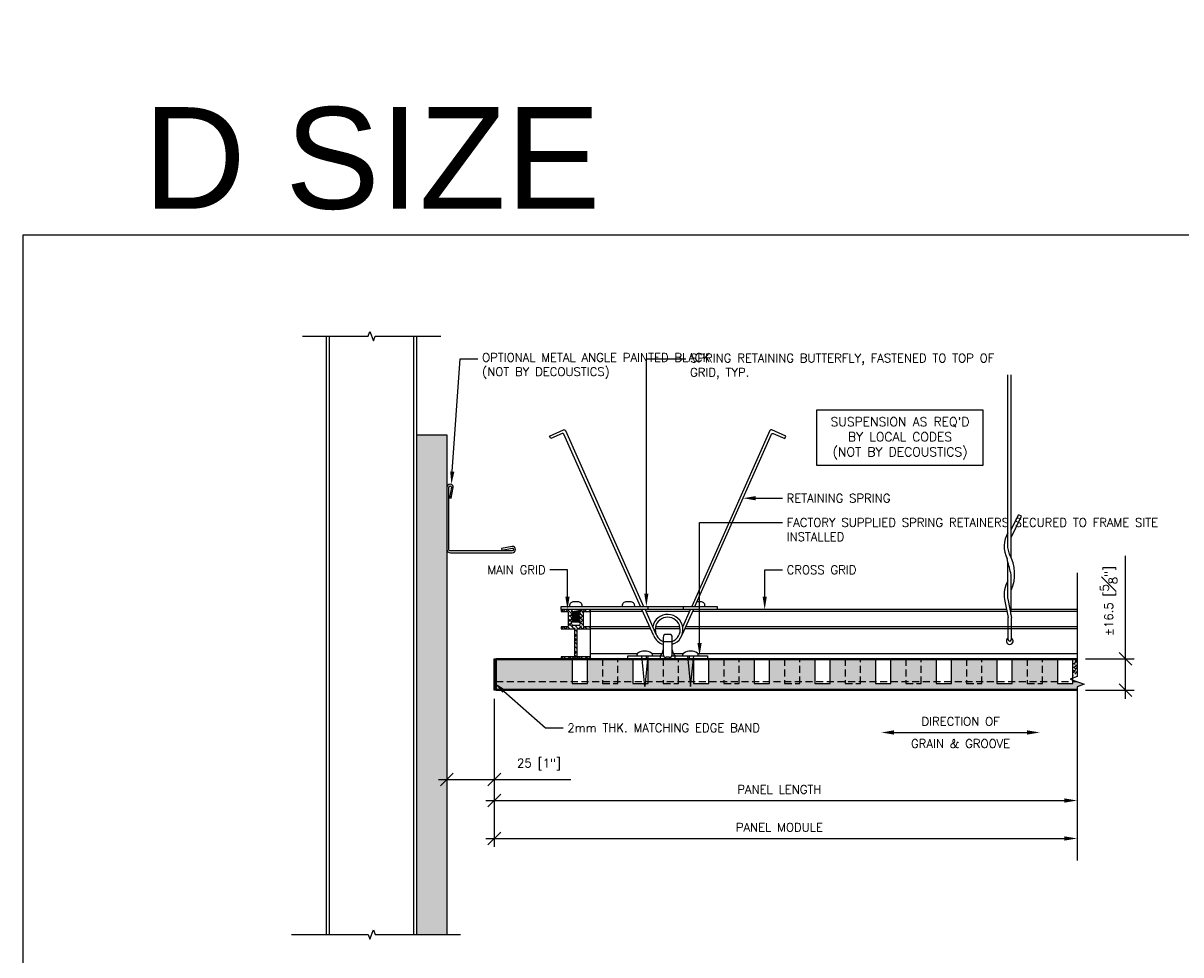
# Model space of a CAD drawing. Header units: millimetres. Extents: x 0 to 4899, y -1170 to 2118.
# Tile 8 of 18: x 279 to 890, y 790 to 1282. Entities that reach past the tile are written whole.
import ezdxf
from ezdxf import colors
from ezdxf.entities.mleader import LeaderData, LeaderLine
from ezdxf.math import Vec2, Vec3

# ---------------------------------------------------------------- set-up
doc = ezdxf.new("R2010")
doc.units = ezdxf.units.MM
doc.header["$LTSCALE"] = 15
doc.header["$MEASUREMENT"] = 0
doc.linetypes.add('HIDDEN', pattern=[0.375, 0.25, -0.125])
for name, color, linetype in [('1-ARCH', 1, 'Continuous'), ('1-DIM', 4, 'Continuous'), ('1-MOUNT', 155, 'Continuous'), ('1-PANEL', 6, 'Continuous'), ('1-TEXT', 2, 'Continuous')]:
    doc.layers.add(name, color=color, linetype=linetype)
doc.layers.add('1-VIEWPORT', color=3, linetype='Continuous', plot=False)
doc.styles.add('GEN NOTES', font='ARIALUNI.TTF')
doc.styles.add('ROMANS', font='romans.shx')
doc.styles.add('TEXT', font='romans.shx')
doc.dimstyles.new('ALT DIM 1-2', dxfattribs={"dimscale": 2.25, "dimtxt": 2, "dimasz": 3, "dimexe": 2, "dimexo": 2, "dimgap": 2, "dimtad": 1, "dimdec": 0, "dimzin": 3, "dimdsep": 46, "dimtxsty": 'TEXT', "dimblk": 'OBLIQUE', "dimcen": 2, "dimdle": 2, "dimclrd": 256, "dimclre": 4, "dimclrt": 2, "dimazin": 0, "dimtfac": 1, "dimtdec": 0, "dimtmove": 0, "dimatfit": 3, "dimfxl": 0, "dimfrac": 2, "dimtolj": 1, "dimtzin": 0, "dimlwd": -1, "dimlwe": -1, "dimarcsym": 0})
doc.dimstyles.new('WDIM 1-2', dxfattribs={"dimscale": 2.25, "dimtxt": 2, "dimasz": 3, "dimexe": 2, "dimexo": 2, "dimgap": 1.6, "dimtad": 1, "dimdec": 1, "dimzin": 3, "dimdsep": 46, "dimtxsty": 'TEXT', "dimblk": 'OBLIQUE', "dimcen": 2, "dimdle": 2, "dimclrd": 256, "dimclre": 4, "dimclrt": 2, "dimazin": 0, "dimtfac": 1, "dimtdec": 1, "dimtmove": 0, "dimatfit": 3, "dimfxl": 0, "dimfrac": 2, "dimtolj": 1, "dimtzin": 0, "dimlwd": -1, "dimlwe": -1, "dimarcsym": 0})
pattern_1 = [(37.5, (-2027.4216, 1500.0921), (-0.0629934, 1.9268238), [0, -1.52, 0, -1.7, 0, -1.625]), (7.5, (-2027.4216, 1500.0921), (1.7697767, 2.822146), [0, -0.82, 0, -1.37, 0, -0.525]), (327.5, (-2028.6516, 1500.0921), (3.1141419, 0.0056591), [0, -0.5, 0, -1.8, 0, -2.35]), (317.5, (-2028.6516, 1500.0921), (3.0061266, 0.8776756), [0, -0.25, 0, -1.18, 0, -1.35])]

# ---------------------------------------------------------------- blocks, each defined once
blk = doc.blocks.new('_OBLIQUE')
at = {"color": 0, "linetype": 'ByBlock'}
blk.add_line((-0.5, -0.5), (0.5, 0.5), dxfattribs=at)
blk = doc.blocks.new('*D219')
at = {"layer": '1-DIM', "color": 4, "transparency": 16777216}
blk.add_line((527.93, 925.42), (527.93, 867.22), dxfattribs=at)
at = {"layer": '1-DIM', "transparency": 16777216}
blk.add_line((523.43, 871.72), (828.6, 871.72), dxfattribs=at)
blk.add_solid([(828.6, 872.85), (828.6, 870.6), (835.35, 871.72)], dxfattribs=at)
at = {"layer": 'DEFPOINTS', "color": 0, "transparency": 16777216}
for p in [(527.93, 929.92), (835.35, 871.72), (835.35, 871.72)]:
    blk.add_point(p, dxfattribs=at)
at = {"layer": '1-DIM', "transparency": 16777216, "xscale": 6.75, "yscale": 6.75, "zscale": 6.75, "rotation": 180}
blk.add_blockref('_OBLIQUE', (527.93, 871.72), dxfattribs=at)
at = {"layer": '1-DIM', "color": 2, "transparency": 16777216, "insert": (678.27, 877.57), "char_height": 4.5, "attachment_point": 5, "style": 'TEXT', "bg_fill": 3, "box_fill_scale": 1.25, "bg_fill_color": 256, "bg_fill_true_color": 13158600, "bg_fill_transparency": 0}
blk.add_mtext('\\A1;PANEL LENGTH', dxfattribs=at)
blk = doc.blocks.new('*D220')
at = {"layer": '1-DIM', "color": 4, "transparency": 16777216}
blk.add_line((527.93, 925.42), (527.93, 847.22), dxfattribs=at)
at = {"layer": '1-DIM', "transparency": 16777216}
blk.add_line((523.43, 851.72), (828.6, 851.72), dxfattribs=at)
blk.add_solid([(828.6, 852.85), (828.6, 850.6), (835.35, 851.72)], dxfattribs=at)
at = {"layer": 'DEFPOINTS', "color": 0, "transparency": 16777216}
for p in [(527.93, 929.92), (835.35, 851.72), (835.35, 851.72)]:
    blk.add_point(p, dxfattribs=at)
at = {"layer": '1-DIM', "transparency": 16777216, "xscale": 6.75, "yscale": 6.75, "zscale": 6.75, "rotation": 180}
blk.add_blockref('_OBLIQUE', (527.93, 851.72), dxfattribs=at)
at = {"layer": '1-DIM', "color": 2, "transparency": 16777216, "insert": (678.27, 857.57), "char_height": 4.5, "attachment_point": 5, "style": 'TEXT', "bg_fill": 3, "box_fill_scale": 1.25, "bg_fill_color": 256, "bg_fill_true_color": 13158600, "bg_fill_transparency": 0}
blk.add_mtext('\\A1;PANEL MODULE', dxfattribs=at)
blk = doc.blocks.new('*D260')
at = {"layer": '1-DIM', "transparency": 16777216}
for p, q in [((860.9, 946.42), (860.9, 1000.66)), ((860.9, 925.42), (860.9, 946.42))]:
    blk.add_line(p, q, dxfattribs=at)
at = {"layer": '1-DIM', "color": 4, "transparency": 16777216}
for p, q in [((839.85, 946.42), (865.4, 946.42)), ((839.85, 929.92), (865.4, 929.92))]:
    blk.add_line(p, q, dxfattribs=at)
at = {"layer": 'DEFPOINTS', "color": 0, "transparency": 16777216}
for p in [(835.35, 946.42), (860.9, 946.42), (835.35, 929.92)]:
    blk.add_point(p, dxfattribs=at)
at = {"layer": '1-DIM', "transparency": 16777216, "xscale": 6.75, "yscale": 6.75, "zscale": 6.75}
for p, rotation in [((860.9, 946.42), 90), ((860.9, 929.92), 270)]:
    blk.add_blockref('_OBLIQUE', p, dxfattribs=dict(at, rotation=rotation))
at = {"layer": '1-DIM', "color": 2, "transparency": 16777216, "insert": (852.05, 976.92), "char_height": 4.5, "attachment_point": 5, "rotation": 90, "style": 'TEXT', "bg_fill": 3, "box_fill_scale": 1.25, "bg_fill_color": 256, "bg_fill_true_color": 13158600, "bg_fill_transparency": 0}
blk.add_mtext('\\A1;%%p16.5 [{\\H1.000000x;\\S5#8;}"]', dxfattribs=at)
blk = doc.blocks.new('*X91')
at = {"color": 0}
for p, q in [((753.81, 466.54), (754.7, 467.44)), ((754.62, 467.35), (754.53, 467.44)), ((755.89, 466.42), (756.91, 467.44)), ((757.93, 466.25), (756.74, 467.44)), ((757.44, 465.76), (758.73, 467.05)), ((757.44, 463.55), (759.55, 465.66)), ((759.03, 462.93), (757.44, 464.53)), ((757.44, 461.34), (759.61, 463.51)), ((759.84, 464.34), (759.64, 464.54)), ((763.04, 464.73), (765.75, 467.44)), ((763.06, 462.54), (765.44, 464.92)), ((765.44, 460.95), (763.36, 463.03)), ((764.56, 464.04), (763.41, 465.19)), ((765.44, 465.37), (765.11, 465.7)), ((766.59, 466.42), (765.57, 467.44)), ((766.94, 466.42), (767.96, 467.44)), ((768.8, 466.42), (767.78, 467.44)), ((753.81, 457.7), (754.56, 458.46)), ((755.75, 457.44), (756.77, 458.46)), ((757.9, 457.44), (756.88, 458.46)), ((759.27, 460.49), (757.44, 462.32)), ((757.44, 459.13), (759.66, 461.35)), ((757.96, 457.44), (759.79, 459.27)), ((760.11, 457.44), (758.48, 459.07)), ((760.17, 457.44), (761.87, 459.14)), ((760.81, 455.87), (762.08, 457.14)), ((761.24, 456.3), (760.81, 456.74)), ((762.32, 457.44), (761.8, 457.96)), ((762.38, 457.44), (765.44, 460.5)), ((763.45, 458.51), (762.81, 459.16)), ((763.61, 460.88), (765.44, 462.71)), ((766.74, 457.44), (764.01, 460.17)), ((764.59, 457.44), (765.68, 458.53)), ((766.8, 457.44), (767.82, 458.46)), ((768.95, 457.44), (767.93, 458.46)), ((769.01, 457.44), (769.08, 457.51)), ((760.81, 453.66), (762.08, 454.93)), ((762.08, 453.26), (760.81, 454.53)), ((760.81, 451.45), (762.08, 452.72)), ((762.08, 451.05), (760.81, 452.32)), ((760.81, 449.24), (762.08, 450.51)), ((760.81, 447.03), (762.08, 448.3)), ((761.24, 447.47), (760.81, 447.9)), ((760.81, 444.82), (762.08, 446.09)), ((762.08, 444.43), (760.81, 445.7)), ((762.08, 448.84), (761.8, 449.12)), ((753.81, 442.24), (754.43, 442.86)), ((755.82, 441.84), (755.17, 442.49)), ((755.62, 441.84), (756.64, 442.86)), ((757.83, 441.84), (758.85, 442.86)), ((760.14, 441.94), (759.22, 442.86)), ((760.04, 441.84), (762.08, 443.88)), ((762.45, 441.84), (760.81, 443.49)), ((762.25, 441.84), (763.27, 442.86)), ((764.66, 441.84), (764.01, 442.49)), ((764.46, 441.84), (765.48, 442.86)), ((766.67, 441.84), (767.69, 442.86)), ((768.98, 441.94), (768.06, 442.86)), ((768.88, 441.84), (769.08, 442.04))]:
    blk.add_line(p, q, dxfattribs=at)
blk = doc.blocks.new('S-5876')
at = {"layer": '1-MOUNT'}
blk.add_lwpolyline([(-0.177, 0.968), (-0.301, 0.968), (-0.301, 1.008), (-0.158, 1.008), (-0.12, 1.008), (-0.073, 0.953), (-0.086, 0.946), (-0.063, 0.93), (-0.063, 0.919), (-0.086, 0.904), (-0.063, 0.888), (-0.063, 0.878), (-0.086, 0.862), (-0.063, 0.847), (-0.063, 0.836), (-0.086, 0.821), (-0.063, 0.805), (-0.063, 0.794), (-0.086, 0.779), (-0.063, 0.763), (-0.063, 0.753), (-0.086, 0.737), (-0.086, 0.721, 0.414214), (-0.046, 0.681), (0.046, 0.681, 0.414214), (0.086, 0.721), (0.086, 0.758), (0.063, 0.774), (0.063, 0.784), (0.086, 0.8), (0.063, 0.815), (0.063, 0.826), (0.086, 0.841), (0.063, 0.857), (0.063, 0.867), (0.086, 0.883), (0.063, 0.899), (0.063, 0.909), (0.086, 0.925), (0.063, 0.94), (0.063, 0.951), (0.086, 0.966), (0.07, 0.975), (0.099, 1.008), (0.157, 1.008), (0.301, 1.008), (0.301, 0.968), (0.177, 0.968, 0.414214), (0.157, 0.948), (0.157, 0.674, 0.414214), (0.177, 0.654), (0.301, 0.654), (0.301, 0.614), (0.025, 0.614), (0.025, 0.04), (0.301, 0.04), (0.301, 0), (-0.301, 0), (-0.301, 0.04), (-0.025, 0.04), (-0.025, 0.614), (-0.301, 0.614), (-0.301, 0.654), (-0.177, 0.654, 0.414214), (-0.158, 0.674), (-0.158, 0.948, 0.414214)], format="xyb", close=True, dxfattribs=at)
at = {"layer": '1-MOUNT', "color": 1, "xscale": 0.03937499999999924, "yscale": 0.03937499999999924, "zscale": 0.03937499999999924}
blk.add_blockref('*X91', (-29.982, -17.398), dxfattribs=at)
blk = doc.blocks.new('*D243')
at = {"layer": '1-DIM', "transparency": 16777216}
blk.add_line((738.81, 907.6), (808.97, 907.6), dxfattribs=at)
for points in [[(738.81, 908.73), (738.81, 906.48), (732.06, 907.6)], [(808.97, 908.73), (808.97, 906.48), (815.72, 907.6)]]:
    blk.add_solid(points, dxfattribs=at)
at = {"layer": 'DEFPOINTS', "color": 0, "transparency": 16777216}
for p in [(732.06, 907.6), (815.72, 907.6), (815.72, 907.6)]:
    blk.add_point(p, dxfattribs=at)
at = {"layer": '1-DIM', "color": 2, "transparency": 16777216, "char_height": 4.5, "attachment_point": 5, "style": 'TEXT', "bg_fill": 3, "box_fill_scale": 1.25, "bg_fill_color": 256, "bg_fill_true_color": 13158600, "bg_fill_transparency": 0}
for s, insert in [('\\A1;DIRECTION OF', (773.89, 913.45)), ('\\A1;GRAIN & GROOVE', (773.89, 901.75))]:
    blk.add_mtext(s, dxfattribs=dict(at, insert=insert))
blk = doc.blocks.new('*D244')
at = {"layer": '1-DIM', "transparency": 16777216}
for p, q in [((498.43, 882.77), (527.93, 882.77)), ((527.93, 882.77), (568.33, 882.77))]:
    blk.add_line(p, q, dxfattribs=at)
at = {"layer": '1-DIM', "color": 4, "transparency": 16777216}
blk.add_line((502.93, 883.53), (502.93, 878.27), dxfattribs=at)
at = {"layer": 'DEFPOINTS', "color": 0, "transparency": 16777216}
for p in [(502.93, 888.03), (527.93, 882.77), (527.93, 882.77)]:
    blk.add_point(p, dxfattribs=at)
at = {"layer": '1-DIM', "transparency": 16777216, "xscale": 6.75, "yscale": 6.75, "zscale": 6.75, "rotation": 180}
blk.add_blockref('_OBLIQUE', (502.93, 882.77), dxfattribs=at)
at = {"layer": '1-DIM', "transparency": 16777216, "xscale": 6.75, "yscale": 6.75, "zscale": 6.75}
blk.add_blockref('_OBLIQUE', (527.93, 882.77), dxfattribs=at)
at = {"layer": '1-DIM', "color": 2, "transparency": 16777216, "insert": (551.51, 890.7), "char_height": 4.5, "attachment_point": 5, "style": 'TEXT'}
blk.add_mtext('\\A1;25 [1"]', dxfattribs=at)

msp = doc.modelspace()

# ---------------------------------------------------------------- hatches: boundary and pattern name
at = {"layer": '1-ARCH'}
h = msp.add_hatch(dxfattribs=at)
h.set_pattern_fill('AR-SAND', color=8, scale=2.032, style=0)
h.set_pattern_definition([(37.5, (-5358.8337, -89173.72), (-0.1280025, 3.9153059), [0, -3.08864, 0, -3.4544, 0, -3.302]), (7.5, (-5358.8337, -89173.72), (3.59618627, 5.7346008), [0, -1.66624, 0, -2.78384, 0, -1.0668]), (327.5, (-5361.333, -89173.72), (6.32793626, 0.0114992), [0, -1.016, 0, -3.6576, 0, -4.7752]), (317.5, (-5361.333, -89173.72), (6.10844926, 1.78343675), [0, -0.508, 0, -2.39776, 0, -2.7432])])
h.paths.add_polyline_path([(487.06, 1064.46), (502.93, 1064.46), (502.93, 801.09), (487.06, 801.09)])
at = {"layer": '1-PANEL'}
h = msp.add_hatch(dxfattribs=at)
h.set_pattern_fill('AR-SAND', color=8)
h.set_pattern_definition(pattern_1)
h.paths.add_polyline_path([(835.35, 945.92), (833.05, 945.92), (833.05, 937.03), (835.35, 939.33)])

# ---------------------------------------------------------------- linework, layer by layer
at = {"layer": '1-ARCH', "color": 8}
for p, q in [((439.43, 801.09), (439.43, 1116.5)), ((441.02, 801.09), (441.02, 1116.5)), ((485.47, 801.09), (485.47, 1116.5)), ((487.06, 898.36), (487.06, 1116.5))]:
    msp.add_line(p, q, dxfattribs=at)
at = {"layer": '1-ARCH'}
for p, q in [((487.06, 1064.46), (502.93, 1064.46)), ((487.06, 801.09), (487.06, 1064.46)), ((502.93, 1064.46), (502.93, 801.09))]:
    msp.add_line(p, q, dxfattribs=at)
msp.add_lwpolyline([(531.84, 1003.66), (537.42, 1004.73, -1), (537.42, 1003.36), (504.75, 1003.36, -0.414214), (503.92, 1004.18), (503.92, 1036.89, -1), (505.29, 1036.89), (504.23, 1031.31), (505.18, 1031.13), (506.25, 1036.71), (506.28, 1036.89, 1), (502.93, 1036.89), (502.93, 1004.18, 0.414214), (504.75, 1002.37), (537.42, 1002.37, 1), (537.42, 1005.72), (531.66, 1004.62)], format="xyb", close=True, dxfattribs=at)
at = {"layer": '1-DIM'}
for points in [[(426.73, 1116.5), (461.46, 1116.5), (462.35, 1118.95), (464.14, 1114.04), (465.03, 1116.5), (499.76, 1116.5)], [(421.03, 801.09), (461.46, 801.09), (462.35, 798.63), (464.14, 803.54), (465.03, 801.09), (510.16, 801.09)]]:
    msp.add_lwpolyline(points, dxfattribs=at)
at = {"layer": '1-MOUNT', "color": 9}
for p, q in [((798.85, 1005.1), (798.85, 1096.18)), ((800.63, 999.64), (800.63, 1096.18)), ((800.63, 1014.49), (804.39, 1022.39)), ((800.63, 1010.33), (806, 1021.62)), ((806, 1021.62), (804.39, 1022.39)), ((799.69, 1001.54), (798.85, 1005.1)), ((798.85, 997.34), (798.37, 999.35)), ((798.85, 978.21), (798.85, 997.34)), ((800.63, 972.2), (800.63, 989.8)), ((797.11, 977.8), (798.92, 968.23)), ((798.81, 978.12), (800.7, 968.09)), ((800.33, 970.05), (800.63, 972.2)), ((798.92, 956.71), (798.92, 968.23)), ((800.7, 956.71), (800.7, 968.09))]:
    msp.add_line(p, q, dxfattribs=at)
at = {"layer": '1-MOUNT'}
for p, q in [((573.63, 971.97), (568.81, 971.3)), ((573.34, 971.62), (569.31, 970.96)), ((569.31, 970.69), (573.06, 971.31)), ((578.69, 946.42), (578.69, 972.44)), ((798.12, 972.44), (578.69, 972.44)), ((606.27, 971.4), (578.69, 971.4)), ((612.01, 958.49), (605.8, 972.44)), ((607.42, 972.41), (613.18, 959.48)), ((630.89, 971.4), (607.87, 971.4)), ((609.14, 972.44), (609.14, 974.05)), ((632.96, 972.44), (626.93, 958.89)), ((627.29, 963.32), (631.35, 972.44)), ((627.69, 972.44), (627.69, 974.05)), ((798.32, 971.4), (632.5, 971.4)), ((568.73, 965.99), (572.56, 965.85)), ((573.14, 970.82), (568.81, 970.23)), ((573.14, 969.75), (568.81, 969.15)), ((573.14, 968.67), (568.81, 968.08)), ((573.14, 967.6), (568.81, 967)), ((573.14, 966.52), (569.13, 965.97)), ((572.56, 970.42), (569.31, 969.88)), ((569.31, 969.61), (572.56, 970.15)), ((572.56, 969.35), (569.31, 968.81)), ((569.31, 968.54), (572.56, 969.08)), ((572.56, 968.27), (569.31, 967.73)), ((569.31, 967.46), (572.56, 968)), ((572.56, 967.2), (569.31, 966.66)), ((569.31, 966.39), (572.56, 966.93)), ((572.56, 966.12), (571.22, 965.9)), ((609.87, 963.31), (578.69, 963.31)), ((610.33, 962.28), (578.69, 962.28)), ((625.96, 962.28), (612.8, 962.28)), ((625.8, 963.31), (612.97, 963.31)), ((620.19, 959.33), (618.57, 959.33)), ((616.96, 957.71), (616.96, 948.84)), ((616.96, 955.63), (621.8, 955.63)), ((621.8, 948.84), (621.8, 957.71)), ((603.31, 949.09), (578.69, 949.09)), ((598.41, 948.04), (617.18, 948.04)), ((598.41, 946.42), (598.41, 948.04)), ((608.09, 948.04), (608.09, 946.42)), ((616.4, 949.09), (611.26, 949.09)), ((615.35, 948.04), (615.35, 946.42)), ((620.19, 947.23), (618.57, 947.23)), ((621.58, 948.04), (640.35, 948.04)), ((627.5, 949.09), (622.36, 949.09)), ((623.41, 946.42), (623.41, 948.04)), ((630.67, 948.04), (630.67, 946.42)), ((640.35, 948.04), (640.35, 946.42))]:
    msp.add_line(p, q, dxfattribs=at)
for points in [[(605.09, 974.05), (564.67, 1064.85, 0.414214), (563.7, 1065.22), (557.67, 1062.54), (557.07, 1063.88), (564.44, 1067.16, -0.414214), (565.41, 1066.79), (606.69, 974.05)], [(633.68, 974.05), (674.1, 1064.85, -0.414214), (675.06, 1065.22), (681.09, 1062.54), (681.69, 1063.88), (674.32, 1067.16, 0.414214), (673.35, 1066.79), (632.07, 974.05)], [(639.06, 974.05), (639.06, 974.33, 0.414214), (636.86, 976.53), (634.87, 976.53), (634.87, 976.53)]]:
    msp.add_lwpolyline(points, format="xyb", dxfattribs=at)
msp.add_lwpolyline([(645.43, 974.05), (645.43, 972.44), (563.18, 972.44), (563.18, 974.05)], close=True, dxfattribs=at)
for points in [[(574.24, 974.06), (574.24, 974.33, 0.414214), (572.04, 976.54), (569.83, 976.54, 0.414214), (567.63, 974.33), (567.63, 974.06)], [(601.97, 974.05), (601.97, 974.33, 0.414214), (599.76, 976.53), (597.56, 976.53, 0.414214), (595.35, 974.33), (595.35, 974.05)]]:
    msp.add_lwpolyline(points, format="xyb", close=True, dxfattribs=at)
at = {"layer": '1-MOUNT', "color": 9}
for centre, radius, start, end in [((811.2, 1005.71), 14.32, 149.61767, 206.39031), ((781.05, 991.11), 21.36, 336.47281, 29.22496), ((753.45, 982.62), 47.73, 8.64889, 17.97193), ((811.2, 980.34), 14.32, 149.61767, 190.24167), ((799.81, 956.71), 0.893, 180.00699, 0)]:
    msp.add_arc(centre, radius, start, end, dxfattribs=at)
at = {"layer": '1-MOUNT'}
for centre, radius, start, end in [((619.38, 961.77), 8.06, 287.4576, 168.8995), ((619.38, 961.77), 6.6, 291.51019, 248.48981), ((618.57, 957.71), 1.61, 90, 180), ((620.19, 957.71), 1.61, 0, 90), ((619.38, 961.77), 8.06, 203.9963, 252.5424), ((799.81, 955.82), 1.79, 120, 60), ((613.44, 951), 3.53, 302.8167, 2.77991), ((618.57, 948.84), 1.61, 180, 270), ((620.19, 948.84), 1.61, 270, 0), ((625.33, 951), 3.53, 177.22009, 237.1833)]:
    msp.add_arc(centre, radius, start, end, dxfattribs=at)
at = {"layer": '1-PANEL'}
for p, q in [((603.25, 948.04), (603.25, 948.8)), ((611.32, 948.04), (611.32, 948.8)), ((627.45, 948.04), (627.45, 948.8)), ((635.51, 948.04), (635.51, 948.8))]:
    msp.add_line(p, q, dxfattribs=at)
for points in [[(569.05, 946.42), (569.05, 933.42), (577.05, 933.42), (577.05, 946.42), (569.05, 946.42)], [(601.05, 946.42), (601.05, 933.42), (609.05, 933.42), (609.05, 946.42), (601.05, 946.42)], [(633.05, 946.42), (633.05, 933.42), (641.05, 933.42), (641.05, 946.42), (633.05, 946.42)], [(665.05, 946.42), (665.05, 933.42), (673.05, 933.42), (673.05, 946.42), (665.05, 946.42)], [(697.05, 946.42), (697.05, 933.42), (705.05, 933.42), (705.05, 946.42), (697.05, 946.42)], [(729.05, 946.42), (729.05, 933.42), (737.05, 933.42), (737.05, 946.42), (729.05, 946.42)], [(761.05, 946.42), (761.05, 933.42), (769.05, 933.42), (769.05, 946.42), (761.05, 946.42)], [(793.05, 946.42), (793.05, 933.42), (801.05, 933.42), (801.05, 946.42), (793.05, 946.42)]]:
    msp.add_lwpolyline(points, dxfattribs=at)
at = {"layer": '1-PANEL', "linetype": 'HIDDEN'}
for points in [[(585.05, 946.42), (585.05, 933.42), (593.05, 933.42), (593.05, 946.42), (585.05, 946.42)], [(617.05, 946.42), (617.05, 933.42), (625.05, 933.42), (625.05, 946.42), (617.05, 946.42)], [(649.05, 946.42), (649.05, 933.42), (657.05, 933.42), (657.05, 946.42), (649.05, 946.42)], [(681.05, 946.42), (681.05, 933.42), (689.05, 933.42), (689.05, 946.42), (681.05, 946.42)], [(713.05, 946.42), (713.05, 933.42), (721.05, 933.42), (721.05, 946.42), (713.05, 946.42)], [(745.05, 946.42), (745.05, 933.42), (753.05, 933.42), (753.05, 946.42), (745.05, 946.42)], [(777.05, 946.42), (777.05, 933.42), (785.05, 933.42), (785.05, 946.42), (777.05, 946.42)], [(809.05, 946.42), (809.05, 933.42), (817.05, 933.42), (817.05, 946.42), (809.05, 946.42)]]:
    msp.add_lwpolyline(points, dxfattribs=at)
at = {"layer": '1-PANEL'}
for centre, radius, start, end in [((604.06, 948.8), 0.806, 119.65955, 180), ((607.28, 943.13), 7.33, 60.34045, 119.65955), ((610.51, 948.8), 0.806, 0, 60.34045), ((628.25, 948.8), 0.806, 119.65955, 180), ((631.48, 943.13), 7.33, 60.34045, 119.65955), ((634.7, 948.8), 0.806, 0, 60.34045)]:
    msp.add_arc(centre, radius, start, end, dxfattribs=at)
at = {"layer": '1-TEXT'}
msp.add_lwpolyline([(697.97, 1077.76), (785.56, 1077.76), (785.56, 1048.38), (697.97, 1048.38)], close=True, dxfattribs=at)
at = {"layer": '1-VIEWPORT'}
msp.add_lwpolyline([(279.4, 1170), (1779.37, 1170), (1779.37, 0), (279.4, 0)], close=True, dxfattribs=at)

# ---------------------------------------------------------------- block references
at = {"layer": '1-MOUNT', "xscale": -25.8064000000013, "yscale": 25.8064000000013, "zscale": 25.8064}
msp.add_blockref('S-5876', (570.93, 946.42), dxfattribs=at)

# ---------------------------------------------------------------- texts
at = {"layer": '1-TEXT'}
for s, insert, char_height, width, attachment_point, style in [('\\pi51.345;D SIZE ', (291.44, 1210.15), 53.5781, 333.9231, 4, 'GEN NOTES'), ("SUSPENSION AS REQ'D\\PBY LOCAL CODES\\P(NOT BY DECOUSTICS)", (741.96, 1062.7), 4.7625, 88.9, 5, 'ROMANS')]:
    msp.add_mtext(s, dxfattribs=dict(at, insert=insert, char_height=char_height, width=width, attachment_point=attachment_point, style=style))

# ---------------------------------------------------------------- leaders
ml = msp.add_multileader_mtext('Standard', dxfattribs=at)
ml.set_content('OPTIONAL METAL ANGLE PAINTED BLACK\\P(NOT BY DECOUSTICS)', color=256, style='TEXT')
ml.set_leader_properties(color=4, linetype='ByLayer', lineweight=-1)
ml.build(insert=Vec2(0, 0))
ml.multileader.update_dxf_attribs({"dogleg_length": 0.36, "arrow_head_size": 6.75, "scale": 2.25})
ctx = ml.context
ctx.base_point, ctx.scale, ctx.char_height, ctx.arrow_head_size, ctx.landing_gap_size, ctx.plane_origin = Vec3(519.24, 1104.58), 2.25, 4.5, 6.75, 2.25, Vec3(367.61, 1072.55)
notes = []
notes.append((ctx, [(0, (1, 1, 0), (509.92, 1104.58), (1, 0), 9.32, [(0, [(505.3, 1038.42)], 0, [])])]))
ctx.mtext.insert, ctx.mtext.width, ctx.mtext.flow_direction = Vec3(521.49, 1107.58), 77.1627, 5
ml = msp.add_multileader_mtext('Standard', dxfattribs=at)
ml.set_content('SPRING RETAINING BUTTERFLY, FASTENED TO TOP OF GRID, TYP.', color=256, style='TEXT')
ml.set_leader_properties(color=4, linetype='ByLayer', lineweight=-1)
ml.build(insert=Vec2(0, 0))
ml.multileader.update_dxf_attribs({"dogleg_length": 0.36, "arrow_head_size": 6.75, "scale": 2.25})
ctx = ml.context
ctx.base_point, ctx.scale, ctx.char_height, ctx.arrow_head_size, ctx.landing_gap_size, ctx.plane_origin = Vec3(628.95, 1104.58), 2.25, 4.5, 6.75, 2.25, Vec3(670.17, 1095.93)
notes.append((ctx, [(1, (1, 1, 0), (608.13, 1104.58), (1, 0), 20.82, [(0, [(608.13, 974.05)], 0, [])])]))
ctx.mtext.insert, ctx.mtext.width, ctx.mtext.flow_direction = Vec3(631.2, 1107.26), 79.657, 5
ml = msp.add_multileader_mtext('Standard', dxfattribs=at)
ml.set_content('RETAINING SPRING', color=256, style='TEXT')
ml.set_leader_properties(color=4, linetype='ByLayer', lineweight=-1)
ml.build(insert=Vec2(0, 0))
ml.multileader.update_dxf_attribs({"dogleg_length": 0.36, "arrow_head_size": 6.75, "scale": 2.25})
ctx = ml.context
ctx.base_point, ctx.scale, ctx.char_height, ctx.arrow_head_size, ctx.landing_gap_size, ctx.plane_origin = Vec3(679.87, 1031.12), 2.25, 4.5, 6.75, 2.25, Vec3(671.63, 1035.3)
notes.append((ctx, [(0, (1, 1, 0), (674.41, 1031.12), (1, 0), 5.46, [(0, [(659.08, 1031.12)], 0, [])])]))
ctx.mtext.insert, ctx.mtext.width, ctx.mtext.flow_direction = Vec3(682.12, 1033.37), 66.0364, 5
ml = msp.add_multileader_mtext('Standard', dxfattribs=at)
ml.set_content('MAIN GRID', color=256, style='TEXT')
ml.set_leader_properties(color=4, linetype='ByLayer', lineweight=-1)
ml.build(insert=Vec2(0, 0))
ml.multileader.update_dxf_attribs({"dogleg_length": 0.36, "arrow_head_size": 6.75, "scale": 2.25})
ctx = ml.context
ctx.base_point, ctx.scale, ctx.char_height, ctx.arrow_head_size, ctx.landing_gap_size, ctx.plane_origin = Vec3(519.06, 993.36), 2.25, 4.5, 6.75, 2.25, Vec3(572.52, 997.54)
ctx.text_align_type = 2
notes.append((ctx, [(0, (1, 1, 0), (566.52, 993.36), (-1, 0), 9.32, [(0, [(566.52, 972.44)], 0, [])])]))
ctx.mtext.insert, ctx.mtext.width, ctx.mtext.alignment, ctx.mtext.flow_direction = Vec3(554.96, 995.61), 66.0364, 3, 5
ml = msp.add_multileader_mtext('Standard', dxfattribs=at)
ml.set_content('CROSS GRID', color=256, style='TEXT')
ml.set_leader_properties(color=4, linetype='ByLayer', lineweight=-1)
ml.build(insert=Vec2(0, 0))
ml.multileader.update_dxf_attribs({"dogleg_length": 0.36, "arrow_head_size": 6.75, "scale": 2.25})
ctx = ml.context
ctx.base_point, ctx.scale, ctx.char_height, ctx.arrow_head_size, ctx.landing_gap_size, ctx.plane_origin = Vec3(679.87, 993.36), 2.25, 4.5, 6.75, 2.25, Vec3(664.56, 997.54)
notes.append((ctx, [(0, (1, 1, 0), (670.56, 993.36), (1, 0), 9.32, [(0, [(670.56, 972.44)], 0, [])])]))
ctx.mtext.insert, ctx.mtext.width, ctx.mtext.flow_direction = Vec3(682.12, 995.61), 66.0364, 5
for ctx, leaders in notes:
    for number, flags, end, landing, length, lines in leaders:
        leader = LeaderData()
        leader.index, (leader.has_last_leader_line, leader.has_dogleg_vector, leader.attachment_direction) = number, flags
        leader.last_leader_point, leader.dogleg_vector, leader.dogleg_length = Vec3(end), Vec3(landing), length
        for number, points, colour, breaks in lines:
            line = LeaderLine()
            line.index, line.vertices, line.color, line.breaks = number, Vec3.list(points), colors.encode_raw_color(colour), breaks
            leader.lines.append(line)
        ctx.leaders.append(leader)

# ---------------------------------------------------------------- next in the draw order: dimensions: what is measured, and where the dimension line sits
at = {"layer": '1-DIM'}
dim = msp.add_linear_dim(base=(835.35, 871.72), p1=(527.93, 929.92), p2=(835.35, 871.72), text='PANEL LENGTH', dimstyle='WDIM 1-2', override={"dimblk1": 'OBLIQUE', "dimsah": 1}, dxfattribs=at)
dim.commit()
dim.dimension.update_dxf_attribs({"geometry": '*D219', "text_midpoint": (678.27, 877.57)})

# ---------------------------------------------------------------- next in the draw order: dimensions: what is measured, and where the dimension line sits
dim = msp.add_linear_dim(base=(835.35, 851.72), p1=(527.93, 929.92), p2=(835.35, 851.72), text='PANEL MODULE', dimstyle='WDIM 1-2', override={"dimblk1": 'OBLIQUE', "dimsah": 1}, dxfattribs=at)
dim.commit()
dim.dimension.update_dxf_attribs({"geometry": '*D220', "text_midpoint": (678.27, 857.57)})

# ---------------------------------------------------------------- next in the draw order: linework, layer by layer
at = {"layer": '1-PANEL'}
for p, q in [((607.28, 931.91), (605.67, 948.04)), ((608.9, 948.04), (607.28, 931.91)), ((629.87, 948.04), (631.48, 931.91)), ((631.48, 931.91), (633.09, 948.04)), ((528.93, 945.92), (528.93, 930.42))]:
    msp.add_line(p, q, dxfattribs=at)
at = {"layer": '1-PANEL', "color": 8}
msp.add_line((528.43, 946.42), (528.43, 929.92), dxfattribs=at)
at = {"layer": '1-PANEL', "color": 4, "linetype": 'Continuous'}
msp.add_line((528.93, 930.42), (528.93, 946.42), dxfattribs=at)
at = {"layer": '1-PANEL'}
msp.add_lwpolyline([(527.93, 946.42), (528.93, 946.42), (528.93, 929.92), (527.93, 929.92)], close=True, dxfattribs=at)
at = {"layer": '1-PANEL', "linetype": 'Continuous'}
msp.add_lwpolyline([(528.93, 946.42), (528.93, 929.92), (770.93, 929.92)], dxfattribs=at)

# ---------------------------------------------------------------- next in the draw order: dimensions: what is measured, and where the dimension line sits
at = {"layer": '1-DIM'}
dim = msp.add_linear_dim(base=(860.9, 946.42), p1=(835.35, 929.92), p2=(835.35, 946.42), angle=270, text='%%p<>', dimstyle='WDIM 1-2', dxfattribs=at)
dim.commit()
dim.dimension.update_dxf_attribs({"geometry": '*D260', "text_midpoint": (852.05, 976.92)})
dim = msp.add_linear_dim(base=(815.72, 907.6), p1=(732.06, 907.6), p2=(815.72, 907.6), text='DIRECTION OF\\XGRAIN & GROOVE', dimstyle='WDIM 1-2', override={"dimsah": 1}, dxfattribs=at)
dim.commit()
dim.dimension.update_dxf_attribs({"geometry": '*D243', "text_midpoint": (773.89, 907.6)})
dim = msp.add_linear_dim(base=(527.93, 882.77), p1=(502.93, 888.03), p2=(527.93, 882.77), dimstyle='ALT DIM 1-2', dxfattribs=at)
dim.commit()
dim.dimension.update_dxf_attribs({"geometry": '*D244', "text_midpoint": (551.51, 890.7)})

# ---------------------------------------------------------------- next in the draw order: leaders
at = {"layer": '1-TEXT'}
ml = msp.add_multileader_mtext('Standard', dxfattribs=at)
ml.set_content('2mm THK. MATCHING EDGE BAND', color=256, style='TEXT')
ml.set_leader_properties(color=4, linetype='ByLayer', lineweight=-1)
ml.build(insert=Vec2(0, 0))
ml.multileader.update_dxf_attribs({"dogleg_length": 0.36, "arrow_head_size": 6.75, "scale": 2.25})
ctx = ml.context
ctx.base_point, ctx.scale, ctx.char_height, ctx.arrow_head_size, ctx.landing_gap_size, ctx.plane_origin = Vec3(564.23, 910.06), 2.25, 4.5, 6.75, 2.25, Vec3(374.59, 944.86)
notes = []
notes.append((ctx, [(0, (1, 1, 0), (554.91, 910.06), (1, 0), 9.32, [(0, [(527.93, 933.82)], 0, [])])]))
ctx.mtext.insert, ctx.mtext.width, ctx.mtext.flow_direction = Vec3(566.48, 912.31), 72.0028, 5
for ctx, leaders in notes:
    for number, flags, end, landing, length, lines in leaders:
        leader = LeaderData()
        leader.index, (leader.has_last_leader_line, leader.has_dogleg_vector, leader.attachment_direction) = number, flags
        leader.last_leader_point, leader.dogleg_vector, leader.dogleg_length = Vec3(end), Vec3(landing), length
        for number, points, colour, breaks in lines:
            line = LeaderLine()
            line.index, line.vertices, line.color, line.breaks = number, Vec3.list(points), colors.encode_raw_color(colour), breaks
            leader.lines.append(line)
        ctx.leaders.append(leader)

# ---------------------------------------------------------------- next in the draw order: hatches: boundary and pattern name
at = {"layer": '1-PANEL'}
h = msp.add_hatch(dxfattribs=at)
h.set_pattern_fill('AR-SAND', color=8)
h.set_pattern_definition(pattern_1)
h.paths.add_polyline_path([(729.05, 945.92), (705.05, 945.92), (705.05, 933.42), (697.05, 933.42), (697.05, 945.92), (673.05, 945.92), (673.05, 933.42), (665.05, 933.42), (665.05, 945.92), (641.05, 945.92), (641.05, 933.42), (633.05, 933.42), (633.05, 945.92), (609.05, 946.42), (609.05, 933.42), (601.05, 933.42), (601.05, 945.92), (577.05, 945.92), (577.05, 933.42), (569.05, 933.42), (569.05, 945.92), (528.93, 945.92), (528.93, 930.42), (835.35, 930.42), (835.35, 931.68), (839.03, 933.02), (833.05, 935.2), (833.05, 933.42), (825.05, 933.42), (825.05, 945.92), (801.05, 945.92), (801.05, 933.42), (793.05, 933.42), (793.05, 945.92), (769.05, 945.92), (769.05, 933.42), (761.05, 933.42), (761.05, 945.92), (737.05, 945.92), (737.05, 933.42), (729.05, 933.42)])

# ---------------------------------------------------------------- next in the draw order: linework, layer by layer
at = {"layer": '1-DIM'}
msp.add_lwpolyline([(835.35, 991.79), (835.35, 937.04), (831.67, 935.7), (839.03, 933.02), (835.35, 931.68), (835.35, 840.18)], dxfattribs=at)
at = {"layer": '1-MOUNT'}
for p, q in [((835.35, 971.4), (800.52, 971.4)), ((835.35, 972.44), (800.63, 972.44)), ((835.35, 962.28), (628.43, 962.28)), ((835.35, 963.31), (628.9, 963.31)), ((835.35, 949.09), (635.46, 949.09))]:
    msp.add_line(p, q, dxfattribs=at)
at = {"layer": '1-PANEL', "color": 1, "linetype": 'HIDDEN'}
msp.add_line((528.93, 934.42), (835.18, 934.42), dxfattribs=at)
at = {"layer": '1-PANEL', "linetype": 'Continuous'}
msp.add_lwpolyline([(528.93, 946.42), (528.93, 929.92), (835.35, 929.92)], dxfattribs=at)
at = {"layer": '1-PANEL'}
for points in [[(835.35, 946.42), (528.93, 946.42), (528.93, 930.42)], [(835.35, 945.92), (528.93, 945.92), (528.93, 930.42)], [(825.05, 946.42), (825.05, 933.42), (833.05, 933.42), (833.05, 946.42), (825.05, 946.42)], [(528.93, 930.42), (528.93, 930.42), (835.35, 930.42)]]:
    msp.add_lwpolyline(points, dxfattribs=at)

# ---------------------------------------------------------------- next in the draw order: leaders
at = {"layer": '1-TEXT'}
ml = msp.add_multileader_mtext('Standard', dxfattribs=at)
ml.set_content('FACTORY SUPPLIED SPRING RETAINERS SECURED TO FRAME SITE INSTALLED', color=256, style='TEXT')
ml.set_leader_properties(color=4, linetype='ByLayer', lineweight=-1)
ml.build(insert=Vec2(0, 0))
ml.multileader.update_dxf_attribs({"dogleg_length": 0.36, "arrow_head_size": 6.75, "scale": 2.25})
ctx = ml.context
ctx.base_point, ctx.scale, ctx.char_height, ctx.arrow_head_size, ctx.landing_gap_size, ctx.plane_origin = Vec3(679.87, 1018.31), 2.25, 4.5, 6.75, 2.25, Vec3(731.26, 1033.62)
notes = []
notes.append((ctx, [(0, (1, 1, 0), (636.2, 1018.31), (1, 0), 43.68, [(0, [(636.2, 948.04)], 0, [])])]))
ctx.mtext.insert, ctx.mtext.width, ctx.mtext.flow_direction = Vec3(682.12, 1020.56), 94.4426, 5
for ctx, leaders in notes:
    for number, flags, end, landing, length, lines in leaders:
        leader = LeaderData()
        leader.index, (leader.has_last_leader_line, leader.has_dogleg_vector, leader.attachment_direction) = number, flags
        leader.last_leader_point, leader.dogleg_vector, leader.dogleg_length = Vec3(end), Vec3(landing), length
        for number, points, colour, breaks in lines:
            line = LeaderLine()
            line.index, line.vertices, line.color, line.breaks = number, Vec3.list(points), colors.encode_raw_color(colour), breaks
            leader.lines.append(line)
        ctx.leaders.append(leader)

doc.saveas('drawing.dxf')
